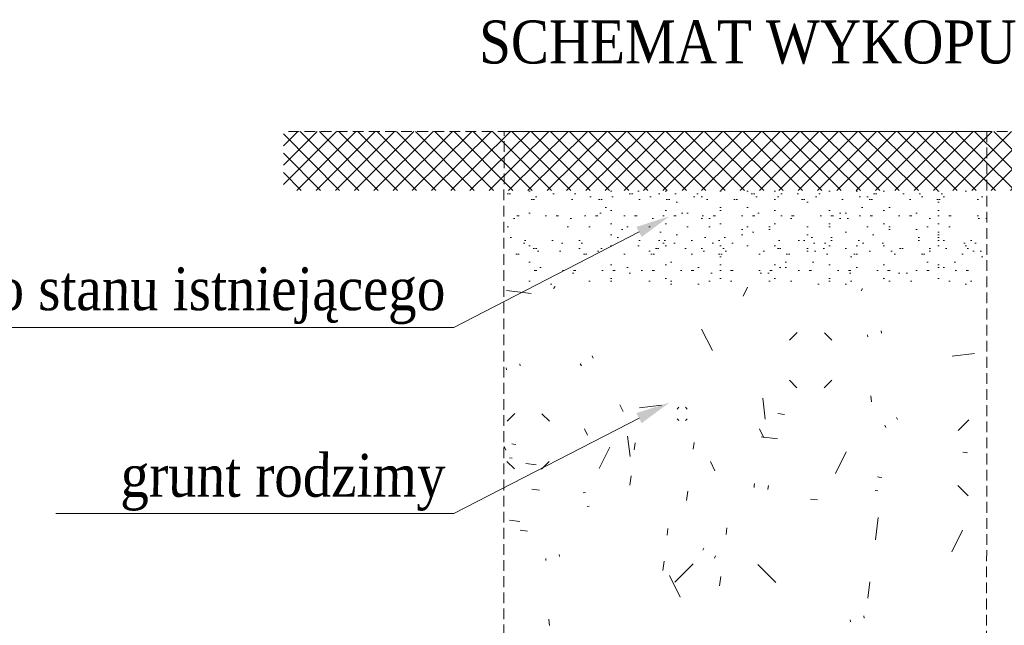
# Model space of a CAD drawing. Header units: metres. Extents: x 179 to 4242, y -694 to 805.
# Tile 20 of 25: x 1488 to 1534, y -227 to -199. Entities that reach past the tile are written whole.
import ezdxf
from ezdxf import colors
from ezdxf.entities.mleader import LeaderData, LeaderLine
from ezdxf.math import Vec2, Vec3

# ---------------------------------------------------------------- set-up
doc = ezdxf.new("R2010")
doc.units = ezdxf.units.M
doc.header["$LTSCALE"] = 2
doc.linetypes.add('DASHED2', pattern=[0.375, 0.25, -0.125])
for name, color, linetype, lineweight in [('IS_teren istn', 70, 'DASHED2', 0), ('RD_IG_opis', 7, 'Continuous', 0), ('SZ_opis_w', 7, 'Continuous', 0)]:
    doc.layers.add(name, color=color, linetype=linetype, lineweight=lineweight)
doc.styles.add('1_1000', font='ARIALN.TTF', dxfattribs={"oblique": 1, "height": 2})
doc.styles.add('Arial-Bold', font='arialbd.ttf')

msp = doc.modelspace()

# ---------------------------------------------------------------- hatches: boundary and pattern name
at = {"layer": 'SZ_opis_w'}
h = msp.add_hatch(dxfattribs=at)
h.set_pattern_fill('ANSI37', color=256, scale=0.2, style=0)
h.set_pattern_definition([(45, (-13135562.83668336, -11143933.94659416), (-0.4490128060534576, 0.4490128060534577), []), (135, (-13135562.83668336, -11143933.94659416), (-0.4490128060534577, -0.4490128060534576), [])])
h.paths.add_polyline_path([(1510.293748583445, -204.3914177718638), (1500.019955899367, -204.3914177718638), (1500.019955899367, -207.139762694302), (1510.29226138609, -207.139762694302)])
h.paths.add_polyline_path([(1532.786096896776, -204.3914177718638), (1510.293748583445, -204.3914177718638), (1510.29226138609, -207.139762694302), (1532.784609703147, -207.139762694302)])
h.paths.add_polyline_path([(1541.955677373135, -207.139762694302), (1541.955677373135, -204.3914177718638), (1532.786096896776, -204.3914177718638), (1532.784609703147, -207.139762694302)])
h = msp.add_hatch(dxfattribs=at)
h.set_pattern_fill('SCREED', color=256, scale=0.2, style=0)
h.set_pattern_definition([(0, (-13135562.83668336, -11143933.94659416), (10.16, 2.54), [-1.27, 0, -3.81, 0]), (0, (-13135562.83668336, -11143933.81959416), (10.16, 2.54), [-0.508, 0, -1.778, 0, -0.9144000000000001, 0, -3.81, 0]), (0, (-13135562.83668336, -11143933.69259416), (10.16, 2.54), [-0.254, 0, -1.27, 0, -1.27, 0, -2.794, 0, -0.9144000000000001, 0]), (0, (-13135562.83668336, -11143933.56559416), (10.16, 2.54), [-0.9144000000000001, 0, -4.064, 0]), (0, (-13135562.83668336, -11143933.43859416), (10.16, 2.54), [-3.048, 0, -3.048, 0]), (0, (-13135562.83668336, -11143933.31159416), (10.16, 2.54), [-4.318000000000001, 0]), (0, (-13135562.83668336, -11143933.18459416), (10.16, 2.54), [-1.27, 0, -5.588000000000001, 0]), (0, (-13135562.83668336, -11143933.05759416), (10.16, 2.54), [-1.778, 0, -1.016, 0]), (0, (-13135562.83668336, -11143932.93059416), (10.16, 2.54), [-2.54, 0]), (0, (-13135562.83668336, -11143932.67659416), (10.16, 2.54), [-0.3556, 0, -3.81, 0, -2.286, 0]), (0, (-13135562.83668336, -11143932.54959416), (10.16, 2.54), [-0.508, 0, -0.0508, 0, -1.27, 0]), (0, (-13135562.83668336, -11143932.42259416), (10.16, 2.54), [-0.254, 0, -3.302, 0, -3.81, 0]), (0, (-13135562.83668336, -11143932.29559416), (10.16, 2.54), [-2.54, 0]), (0, (-13135562.83668336, -11143932.16859416), (10.16, 2.54), [-1.27, 0, -5.334000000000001, 0]), (0, (-13135562.83668336, -11143931.91459416), (10.16, 2.54), [-6.096, 0]), (0, (-13135562.83668336, -11143931.78759416), (10.16, 2.54), [-1.27, 0, -0.1016, 0, -1.778, 0]), (0, (-13135562.83668336, -11143931.66059416), (10.16, 2.54), [-0.3556, 0, -2.54, 0, -1.016, 0, -1.778, 0, -2.032, 0]), (0, (-13135562.83668336, -11143931.53359416), (10.16, 2.54), [-0.762, 0, -1.016, 0, -2.54, 0, -0.1016, 0, -1.27, 0]), (0, (-13135562.83668336, -11143931.40659416), (10.16, 2.54), [-2.54, 0])])
h.paths.add_polyline_path([(1532.784609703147, -207.139762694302), (1510.29226138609, -207.139762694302), (1510.289838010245, -211.6181650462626), (1532.782186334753, -211.6181650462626)])
h = msp.add_hatch(dxfattribs=at)
h.set_pattern_fill('CONCRETE3', color=256, scale=2, style=0)
h.set_pattern_definition([(82.88, (-13165240.75271883, -11148340.07033498), (-0.001706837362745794, 33.86726272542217), [0.07450836, -272.96872]), (97.12999999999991, (-13165240.75393803, -11148339.99718298), (-33.8862056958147, 237.0645405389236), [0.09868916, -272.9445392]), (116.57, (-13165240.77808835, -11148339.90387862), (-33.86856054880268, 33.86271265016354), [0.11260836, -75.61664836]), (135, (-13165240.84002879, -11148339.81304822), (-33.86634188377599, 0), [0.11883644, -47.77540356]), (172.88, (-13165240.92828363, -11148339.72845098), (-237.0704511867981, 33.84482961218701), [0.1164336, -272.92679476]), (172.88, (-13165241.04282239, -11148339.71189018), (-237.0704511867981, 33.84482961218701), [0.07704836, -272.96618]), (187.13, (-13165241.11786923, -11148339.71385614), (-237.0645405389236, -33.88620569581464), [0.10519156, -272.9380368]), (225, (-13165241.22671839, -11148339.72662218), (-3.552713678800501e-15, -33.866341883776), [0.12144756, -47.77279244]), (243.44, (-13165241.32428995, -11148339.80251738), (0.002983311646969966, -33.86563773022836), [0.1121664, -75.61708524]), (262.88, (-13165241.38670283, -11148339.89815854), (0.001706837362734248, -33.86726272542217), [0.1053947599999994, -272.9378335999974]), (262.88, (-13165241.40123163, -11148340.00185658), (0.001706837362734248, -33.86726272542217), [0.07704835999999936, -272.9661799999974]), (277.13, (-13165241.39980923, -11148340.07697454), (33.88620569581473, -237.0645405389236), [0.0966216, -272.94660676]), (296.57, (-13165241.37603483, -11148340.16827738), (33.86856054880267, -33.86271265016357), [0.11260836, -75.61664836]), (315, (-13165241.31409439, -11148340.25914334), (33.86634188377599, -7.105427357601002e-15), [0.11883644, -47.77540356]), (352.88, (-13165241.22583955, -11148340.34370502), (237.0704511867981, -33.84482961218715), [0.1164335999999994, -272.9267947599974]), (7.13, (-13165241.03625395, -11148340.35837098), (237.0645405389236, 33.88620569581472), [0.1042416, -272.93898676]), (45, (-13165240.92750639, -11148340.34563542), (0, 33.86634188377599), [0.1216152, -47.7726248]), (63.44, (-13165240.82983323, -11148340.26967418), (-0.002983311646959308, 33.86563773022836), [0.1121664, -75.61708524]), (82.88, (-13165240.76742035, -11148340.17403302), (-0.001706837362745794, 33.86726272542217), [0.10539476, -272.9378336]), (82.88, (-13165259.62623963, -11148351.80249338), (-0.001706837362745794, 33.86726272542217), [0.07450836, -272.96872]), (97.12999999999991, (-13165259.62745883, -11148351.72937694), (-33.8862056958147, 237.0645405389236), [0.09868916, -272.9445392]), (116.57, (-13165259.65160915, -11148351.63607258), (-33.86856054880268, 33.86271265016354), [0.11260836, -75.61664836]), (135, (-13165259.71354959, -11148351.54520662), (-33.86634188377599, 0), [0.11883644, -47.77540356]), (172.88, (-13165259.80180443, -11148351.46064494), (-237.0704511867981, 33.84482961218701), [0.1164336, -272.92679476]), (172.88, (-13165259.91634319, -11148351.44408414), (-237.0704511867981, 33.84482961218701), [0.07704836, -272.96618]), (187.13, (-13165259.99139003, -11148351.44604502), (-237.0645405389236, -33.88620569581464), [0.10519156, -272.9380368]), (225, (-13165260.10023919, -11148351.45881614), (-3.552713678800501e-15, -33.866341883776), [0.12144756, -47.77279244]), (243.44, (-13165260.19781075, -11148351.53471134), (0.002983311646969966, -33.86563773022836), [0.1121664, -75.61708524]), (262.88, (-13165260.26022363, -11148351.63034742), (0.001706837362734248, -33.86726272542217), [0.1053947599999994, -272.9378335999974]), (262.88, (-13165260.27475243, -11148351.73405054), (0.001706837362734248, -33.86726272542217), [0.07704835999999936, -272.9661799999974]), (277.13, (-13165260.27333003, -11148351.80916342), (33.88620569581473, -237.0645405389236), [0.0966216, -272.94660676]), (296.57, (-13165260.24955563, -11148351.90047134), (33.86856054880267, -33.86271265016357), [0.11260836, -75.61664836]), (315, (-13165260.18761519, -11148351.99133222), (33.86634188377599, -7.105427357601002e-15), [0.11883644, -47.77540356]), (352.88, (-13165260.09936035, -11148352.07589898), (237.0704511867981, -33.84482961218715), [0.1164335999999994, -272.9267947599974]), (7.13, (-13165259.90977475, -11148352.09056494), (237.0645405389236, 33.88620569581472), [0.1042416, -272.93898676]), (45, (-13165259.80102719, -11148352.07782938), (0, 33.86634188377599), [0.1216152, -47.7726248]), (63.44, (-13165259.70335403, -11148352.00186814), (-0.002983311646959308, 33.86563773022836), [0.1121664, -75.61708524]), (82.88, (-13165259.64094115, -11148351.90619142), (-0.001706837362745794, 33.86726272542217), [0.10539476, -272.9378336]), (82.88, (-13165247.60269243, -11148352.62033782), (-0.001706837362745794, 33.86726272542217), [0.10539476, -272.9378336]), (63.44, (-13165247.66511039, -11148352.71597898), (-0.002983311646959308, 33.86563773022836), [0.1121664, -75.61708524]), (45, (-13165247.76278355, -11148352.79197578), (0, 33.86634188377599), [0.1216152, -47.7726248]), (7.13, (-13165247.87152603, -11148352.80471134), (237.0645405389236, 33.88620569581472), [0.1042416, -272.93898676]), (352.88, (-13165248.06111163, -11148352.79000982), (237.0704511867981, -33.84482961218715), [0.1164335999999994, -272.9267947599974]), (315, (-13165248.14937155, -11148352.70544814), (33.86634188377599, -7.105427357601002e-15), [0.11883644, -47.77540356]), (296.57, (-13165248.21131199, -11148352.61461774), (33.86856054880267, -33.86271265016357), [0.11260836, -75.61664836]), (277.13, (-13165248.23508639, -11148352.52330982), (33.88620569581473, -237.0645405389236), [0.0966216, -272.94660676]), (262.88, (-13165248.23650879, -11148352.44819694), (0.001706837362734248, -33.86726272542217), [0.07704835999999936, -272.9661799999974]), (262.88, (-13165248.22197999, -11148352.34446334), (0.001706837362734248, -33.86726272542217), [0.1053947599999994, -272.9378335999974]), (243.44, (-13165248.15956203, -11148352.24882218), (0.002983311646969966, -33.86563773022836), [0.1121664, -75.61708524]), (225, (-13165248.06199555, -11148352.17296254), (-3.552713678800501e-15, -33.866341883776), [0.12144756, -47.77279244]), (187.13, (-13165247.95314639, -11148352.16016094), (-237.0645405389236, -33.88620569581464), [0.10519156, -272.9380368]), (172.88, (-13165247.87809955, -11148352.15823054), (-237.0704511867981, 33.84482961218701), [0.07704836, -272.96618]), (172.88, (-13165247.76356079, -11148352.17479134), (-237.0704511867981, 33.84482961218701), [0.1164336, -272.92679476]), (135, (-13165247.67530595, -11148352.25935302), (-33.86634188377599, 0), [0.11883644, -47.77540356]), (116.57, (-13165247.61336043, -11148352.35021898), (-33.86856054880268, 33.86271265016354), [0.11260836, -75.61664836]), (97.12999999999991, (-13165247.58921519, -11148352.44352334), (-33.8862056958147, 237.0645405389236), [0.09868916, -272.9445392]), (82.88, (-13165247.58799599, -11148352.51663978), (-0.001706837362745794, 33.86726272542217), [0.07450836, -272.96872]), (82.88, (-13165256.78438603, -11148328.44184414), (-0.001706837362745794, 33.86726272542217), [0.10539476, -272.9378336]), (63.44, (-13165256.84683955, -11148328.53748022), (-0.002983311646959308, 33.86563773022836), [0.1121664, -75.61708524]), (45, (-13165256.94450763, -11148328.61344654), (0, 33.86634188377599), [0.1216152, -47.7726248]), (7.13, (-13165257.05321963, -11148328.62617702), (237.0645405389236, 33.88620569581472), [0.1042416, -272.93898676]), (352.88, (-13165257.24284079, -11148328.61151614), (237.0704511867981, -33.84482961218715), [0.1164335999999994, -272.9267947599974]), (315, (-13165257.33109563, -11148328.52694938), (33.86634188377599, -7.105427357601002e-15), [0.11883644, -47.77540356]), (296.57, (-13165257.39304115, -11148328.43611898), (33.86856054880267, -33.86271265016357), [0.11260836, -75.61664836]), (277.13, (-13165257.41677999, -11148328.34481614), (33.88620569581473, -237.0645405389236), [0.0966216, -272.94660676]), (262.88, (-13165257.41823795, -11148328.26966262), (0.001706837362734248, -33.86726272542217), [0.07704835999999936, -272.9661799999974]), (262.88, (-13165257.40370915, -11148328.16596458), (0.001706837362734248, -33.86726272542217), [0.1053947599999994, -272.9378335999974]), (243.44, (-13165257.34125563, -11148328.07032342), (0.002983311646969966, -33.86563773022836), [0.1121664, -75.61708524]), (225, (-13165257.24371963, -11148327.99442822), (-3.552713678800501e-15, -33.866341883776), [0.12144756, -47.77279244]), (187.13, (-13165257.13483999, -11148327.98166218), (-237.0645405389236, -33.88620569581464), [0.10519156, -272.9380368]), (172.88, (-13165257.05982363, -11148327.97973178), (-237.0704511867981, 33.84482961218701), [0.07704836, -272.96618]), (172.88, (-13165256.94525439, -11148327.99629258), (-237.0704511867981, 33.84482961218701), [0.1164336, -272.92679476]), (135, (-13165256.85699955, -11148328.08085934), (-33.86634188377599, 0), [0.11883644, -47.77540356]), (116.57, (-13165256.79505403, -11148328.17168974), (-33.86856054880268, 33.86271265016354), [0.11260836, -75.61664836]), (97.12999999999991, (-13165256.77094435, -11148328.26498902), (-33.8862056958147, 237.0645405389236), [0.09868916, -272.9445392]), (82.88, (-13165256.76968959, -11148328.33814102), (-0.001706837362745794, 33.86726272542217), [0.07450836, -272.96872]), (82.88, (-13165258.72958915, -11148330.53998574), (-0.001706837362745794, 33.86726272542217), [0.31103316, -272.7321952]), (97.12999999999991, (-13165258.73469963, -11148330.23470822), (-33.8862056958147, 237.0645405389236), [0.41195244, -272.63127084]), (116.57, (-13165258.83548683, -11148329.84517382), (-33.86856054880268, 33.86271265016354), [0.47013876, -75.25911796]), (135, (-13165259.09402835, -11148329.46590102), (-33.86634188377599, 0), [0.49614836, -47.39809164]), (172.88, (-13165259.46253155, -11148329.11287658), (-237.0704511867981, 33.84482961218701), [0.48612044, -272.55710284]), (172.88, (-13165259.94076275, -11148329.04372254), (-237.0704511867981, 33.84482961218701), [0.32170116, -272.7215272]), (187.13, (-13165260.25399555, -11148329.05185054), (-237.0645405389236, -33.88620569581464), [0.43918124, -272.60404204]), (225, (-13165260.70845235, -11148329.10519054), (-3.552713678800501e-15, -33.866341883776), [0.50701956, -47.38722044]), (243.44, (-13165261.11569563, -11148329.42197934), (0.002983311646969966, -33.86563773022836), [0.46820836, -75.26104836]), (262.88, (-13165261.37629963, -11148329.82126734), (0.001706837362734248, -33.86726272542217), [0.4399940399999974, -272.6032292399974]), (262.88, (-13165261.43702595, -11148330.25421542), (0.001706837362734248, -33.86726272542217), [0.3217011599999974, -272.7215271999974]), (277.13, (-13165261.43099599, -11148330.56785462), (33.88620569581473, -237.0645405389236), [0.40341804, -272.63980524]), (296.57, (-13165261.33176835, -11148330.94899178), (33.86856054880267, -33.86271265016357), [0.47013876, -75.25911796]), (315, (-13165261.07322683, -11148331.32826458), (33.86634188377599, -7.105427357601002e-15), [0.49614836, -47.39809164]), (352.88, (-13165260.70472363, -11148331.68132458), (237.0704511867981, -33.84482961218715), [0.4861204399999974, -272.5571028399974]), (7.13, (-13165259.91322915, -11148331.74255382), (237.0645405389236, 33.88620569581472), [0.43521884, -272.60800444]), (45, (-13165259.45928035, -11148331.68941702), (0, 33.86634188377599), [0.5076952, -47.3865448]), (63.44, (-13165259.05155955, -11148331.37222182), (-0.002983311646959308, 33.86563773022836), [0.46820836, -75.26104836]), (82.88, (-13165258.79091999, -11148330.97293382), (-0.001706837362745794, 33.86726272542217), [0.43999404, -272.60322924]), (82.88, (-13165260.32121919, -11148326.99417622), (-0.001706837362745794, 33.86726272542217), [0.43999404, -272.60322924]), (63.44, (-13165260.58182319, -11148327.39346422), (-0.002983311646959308, 33.86563773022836), [0.46820836, -75.26104836]), (45, (-13165260.98957955, -11148327.71065942), (0, 33.86634188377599), [0.5076952, -47.3865448]), (7.13, (-13165261.44352835, -11148327.76383178), (237.0645405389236, 33.88620569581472), [0.43521884, -272.60800444]), (352.88, (-13165262.23502283, -11148327.70256698), (237.0704511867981, -33.84482961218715), [0.4861204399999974, -272.5571028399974]), (315, (-13165262.60349555, -11148327.34954254), (33.86634188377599, -7.105427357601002e-15), [0.49614836, -47.39809164]), (296.57, (-13165262.86206755, -11148326.97026974), (33.86856054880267, -33.86271265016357), [0.47013876, -75.25911796]), (277.13, (-13165262.96125963, -11148326.58909702), (33.88620569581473, -237.0645405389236), [0.40341804, -272.63980524]), (262.88, (-13165262.96728959, -11148326.27549338), (0.001706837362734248, -33.86726272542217), [0.3217011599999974, -272.7215271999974]), (262.88, (-13165262.90659883, -11148325.84250974), (0.001706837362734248, -33.86726272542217), [0.4399940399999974, -272.6032292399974]), (243.44, (-13165262.64599483, -11148325.44322174), (0.002983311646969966, -33.86563773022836), [0.46820836, -75.26104836]), (225, (-13165262.23875155, -11148325.12646342), (-3.552713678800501e-15, -33.866341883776), [0.50701956, -47.38722044]), (187.13, (-13165261.78425919, -11148325.07312342), (-237.0645405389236, -33.88620569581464), [0.43918124, -272.60404204]), (172.88, (-13165261.47102639, -11148325.06496494), (-237.0704511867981, 33.84482961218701), [0.32170116, -272.7215272]), (172.88, (-13165260.99279519, -11148325.13411898), (-237.0704511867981, 33.84482961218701), [0.48612044, -272.55710284]), (135, (-13165260.62432755, -11148325.48717898), (-33.86634188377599, 0), [0.49614836, -47.39809164]), (116.57, (-13165260.36575555, -11148325.86645178), (-33.86856054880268, 33.86271265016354), [0.47013876, -75.25911796]), (97.12999999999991, (-13165260.26499883, -11148326.25598618), (-33.8862056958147, 237.0645405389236), [0.41195244, -272.63127084]), (82.88, (-13165260.25985279, -11148326.56125862), (-0.001706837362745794, 33.86726272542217), [0.31103316, -272.7321952]), (82.88, (-13165245.48463723, -11148332.49266662), (-0.001706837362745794, 33.86726272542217), [1.04783636, -271.995392]), (63.44, (-13165246.10528115, -11148333.44361214), (-0.002983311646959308, 33.86563773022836), [1.11502444, -74.6142272]), (45, (-13165247.07630283, -11148334.19900814), (0, 33.86634188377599), [1.20907556, -46.68516444]), (7.13, (-13165248.15739795, -11148334.32560174), (237.0645405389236, 33.88620569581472), [1.03648764, -272.00673564]), (352.88, (-13165250.04241323, -11148334.17973462), (237.0704511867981, -33.84482961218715), [1.15773199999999, -271.8854963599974]), (315, (-13165250.91996799, -11148333.33892858), (33.86634188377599, -7.105427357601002e-15), [1.18154196, -46.71269804]), (296.57, (-13165251.53573003, -11148332.43570458), (33.86856054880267, -33.86271265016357), [1.119632, -74.60961964]), (277.13, (-13165251.77198559, -11148331.52794414), (33.88620569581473, -237.0645405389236), [0.9607296, -272.08249876]), (262.88, (-13165251.78634675, -11148330.78108254), (0.001706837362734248, -33.86726272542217), [0.7661300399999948, -272.2770932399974]), (262.88, (-13165251.64180043, -11148329.74994414), (0.001706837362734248, -33.86726272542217), [1.04783635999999, -271.9953919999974]), (243.44, (-13165251.02112603, -11148328.79899862), (0.002983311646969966, -33.86563773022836), [1.11502444, -74.6142272]), (225, (-13165250.05128799, -11148328.04461862), (-3.552713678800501e-15, -33.866341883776), [1.207516, -46.686724]), (187.13, (-13165248.96890763, -11148327.91758814), (-237.0645405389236, -33.88620569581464), [1.04593644, -271.99728684]), (172.88, (-13165248.22296043, -11148327.89818254), (-237.0704511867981, 33.84482961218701), [0.76613004, -272.27709324]), (172.88, (-13165247.08402443, -11148328.06287614), (-237.0704511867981, 33.84482961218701), [1.157732, -271.88549636]), (135, (-13165246.20647475, -11148328.90368218), (-33.86634188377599, 0), [1.18154196, -46.71269804]), (116.57, (-13165245.59070763, -11148329.80690618), (-33.86856054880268, 33.86271265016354), [1.119632, -74.60961964]), (97.12999999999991, (-13165245.35069795, -11148330.73461578), (-33.8862056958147, 237.0645405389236), [0.98108516, -272.0621432]), (82.88, (-13165245.33850595, -11148331.46162982), (-0.001706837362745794, 33.86726272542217), [0.74073004, -272.30249324]), (82.88, (-13165235.85075759, -11148350.43719258), (-0.001706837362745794, 33.86726272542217), [0.74073004, -272.30249324]), (97.12999999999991, (-13165235.86294959, -11148349.71014298), (-33.8862056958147, 237.0645405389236), [0.98108516, -272.0621432]), (116.57, (-13165236.10292879, -11148348.78243338), (-33.86856054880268, 33.86271265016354), [1.119632, -74.60961964]), (135, (-13165236.71869083, -11148347.87920938), (-33.86634188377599, 0), [1.18154196, -46.71269804]), (172.88, (-13165237.59624559, -11148347.03840334), (-237.0704511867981, 33.84482961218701), [1.157732, -271.88549636]), (172.88, (-13165238.73518159, -11148346.87374022), (-237.0704511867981, 33.84482961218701), [0.76613004, -272.27709324]), (187.13, (-13165239.48112879, -11148346.89311534), (-237.0645405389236, -33.88620569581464), [1.04593644, -271.99728684]), (225, (-13165240.56350915, -11148347.02014582), (-3.552713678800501e-15, -33.866341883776), [1.207516, -46.686724]), (243.44, (-13165241.53334719, -11148347.77456138), (0.002983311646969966, -33.86563773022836), [1.11502444, -74.6142272]), (262.88, (-13165242.15402159, -11148348.72550182), (0.001706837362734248, -33.86726272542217), [1.04783635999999, -271.9953919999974]), (262.88, (-13165242.29856283, -11148349.75660974), (0.001706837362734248, -33.86726272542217), [0.7661300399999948, -272.2770932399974]), (277.13, (-13165242.28420675, -11148350.50347134), (33.88620569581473, -237.0645405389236), [0.9607296, -272.08249876]), (296.57, (-13165242.04795119, -11148351.41126734), (33.86856054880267, -33.86271265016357), [1.119632, -74.60961964]), (315, (-13165241.43218915, -11148352.31449134), (33.86634188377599, -7.105427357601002e-15), [1.18154196, -46.71269804]), (352.88, (-13165240.55463439, -11148353.15529738), (237.0704511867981, -33.84482961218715), [1.15773199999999, -271.8854963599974]), (7.13, (-13165238.66964959, -11148353.30112894), (237.0645405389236, 33.88620569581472), [1.03648764, -272.00673564]), (45, (-13165237.58855955, -11148353.17456582), (0, 33.86634188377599), [1.20907556, -46.68516444]), (63.44, (-13165236.61753279, -11148352.41913934), (-0.002983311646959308, 33.86563773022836), [1.11502444, -74.6142272]), (82.88, (-13165235.99685839, -11148351.46819382), (-0.001706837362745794, 33.86726272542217), [1.04783636, -271.995392]), (82.88, (-13165233.79626843, -11148338.11426574), (-0.001706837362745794, 33.86726272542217), [0.43999404, -272.60322924]), (63.44, (-13165234.05690799, -11148338.51355374), (-0.002983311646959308, 33.86563773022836), [0.46820836, -75.26104836]), (45, (-13165234.46462879, -11148338.83074894), (0, 33.86634188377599), [0.5076952, -47.3865448]), (7.13, (-13165234.91857759, -11148338.88388574), (237.0645405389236, 33.88620569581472), [0.43521884, -272.60800444]), (352.88, (-13165235.71007715, -11148338.82265142), (237.0704511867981, -33.84482961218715), [0.4861204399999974, -272.5571028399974]), (315, (-13165236.07854479, -11148338.46959142), (33.86634188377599, -7.105427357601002e-15), [0.49614836, -47.39809164]), (296.57, (-13165236.33711679, -11148338.09035418), (33.86856054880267, -33.86271265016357), [0.47013876, -75.25911796]), (277.13, (-13165236.43631395, -11148337.70918654), (33.88620569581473, -237.0645405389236), [0.40341804, -272.63980524]), (262.88, (-13165236.44233883, -11148337.39554734), (0.001706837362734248, -33.86726272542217), [0.3217011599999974, -272.7215271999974]), (262.88, (-13165236.38165315, -11148336.96259418), (0.001706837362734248, -33.86726272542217), [0.4399940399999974, -272.6032292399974]), (243.44, (-13165236.12104915, -11148336.56330618), (0.002983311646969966, -33.86563773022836), [0.46820836, -75.26104836]), (225, (-13165235.71380079, -11148336.24651738), (-3.552713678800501e-15, -33.866341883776), [0.50701956, -47.38722044]), (187.13, (-13165235.25930843, -11148336.19317738), (-237.0645405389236, -33.88620569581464), [0.43918124, -272.60404204]), (172.88, (-13165234.94607563, -11148336.18504938), (-237.0704511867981, 33.84482961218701), [0.32170116, -272.7215272]), (172.88, (-13165234.46784443, -11148336.25420342), (-237.0704511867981, 33.84482961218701), [0.48612044, -272.55710284]), (135, (-13165234.09937679, -11148336.60723294), (-33.86634188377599, 0), [0.49614836, -47.39809164]), (116.57, (-13165233.84080479, -11148336.98650574), (-33.86856054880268, 33.86271265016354), [0.47013876, -75.25911796]), (97.12999999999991, (-13165233.74005315, -11148337.37607062), (-33.8862056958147, 237.0645405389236), [0.41195244, -272.63127084]), (82.88, (-13165233.73493759, -11148337.68134814), (-0.001706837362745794, 33.86726272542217), [0.31103316, -272.7321952]), (82.88, (-13165239.95126755, -11148326.91154494), (-0.001706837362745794, 33.86726272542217), [0.10539476, -272.9378336]), (63.44, (-13165240.01368043, -11148327.00718102), (-0.002983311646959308, 33.86563773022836), [0.1121664, -75.61708524]), (45, (-13165240.11135359, -11148327.08317782), (0, 33.86634188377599), [0.1216152, -47.7726248]), (7.13, (-13165240.22010115, -11148327.09591338), (237.0645405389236, 33.88620569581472), [0.1042416, -272.93898676]), (352.88, (-13165240.40968675, -11148327.08124742), (237.0704511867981, -33.84482961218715), [0.1164335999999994, -272.9267947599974]), (315, (-13165240.49794159, -11148326.99665018), (33.86634188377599, -7.105427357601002e-15), [0.11883644, -47.77540356]), (296.57, (-13165240.55988203, -11148326.90581978), (33.86856054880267, -33.86271265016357), [0.11260836, -75.61664836]), (277.13, (-13165240.58365643, -11148326.81451694), (33.88620569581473, -237.0645405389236), [0.0966216, -272.94660676]), (262.88, (-13165240.58507883, -11148326.73939898), (0.001706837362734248, -33.86726272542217), [0.07704835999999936, -272.9661799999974]), (262.88, (-13165240.57055003, -11148326.63566538), (0.001706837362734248, -33.86726272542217), [0.1053947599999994, -272.9378335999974]), (243.44, (-13165240.50813715, -11148326.54002422), (0.002983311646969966, -33.86563773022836), [0.1121664, -75.61708524]), (225, (-13165240.41056559, -11148326.46416458), (-3.552713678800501e-15, -33.866341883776), [0.12144756, -47.77279244]), (187.13, (-13165240.30171643, -11148326.45139854), (-237.0645405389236, -33.88620569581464), [0.10519156, -272.9380368]), (172.88, (-13165240.22666959, -11148326.44943258), (-237.0704511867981, 33.84482961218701), [0.07704836, -272.96618]), (172.88, (-13165240.11213083, -11148326.46599338), (-237.0704511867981, 33.84482961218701), [0.1164336, -272.92679476]), (135, (-13165240.02387599, -11148326.55056014), (-33.86634188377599, 0), [0.11883644, -47.77540356]), (116.57, (-13165239.96193555, -11148326.64142102), (-33.86856054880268, 33.86271265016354), [0.11260836, -75.61664836]), (97.12999999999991, (-13165239.93778523, -11148326.73472538), (-33.8862056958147, 237.0645405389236), [0.09868916, -272.9445392]), (82.88, (-13165239.93656603, -11148326.80784182), (-0.001706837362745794, 33.86726272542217), [0.07450836, -272.96872]), (82.88, (-13165238.53055919, -11148329.94142458), (-0.001706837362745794, 33.86726272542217), [0.31844996, -272.7247784]), (63.44, (-13165238.71916435, -11148330.23041054), (-0.002983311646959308, 33.86563773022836), [0.33887156, -75.39038516]), (45, (-13165239.01431235, -11148330.46002654), (0, 33.86634188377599), [0.36745164, -47.52678836]), (7.13, (-13165239.34285119, -11148330.49846182), (237.0645405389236, 33.88620569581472), [0.31499556, -272.7282328]), (352.88, (-13165239.91573803, -11148330.45416422), (237.0704511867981, -33.84482961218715), [0.3518763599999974, -272.6913519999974]), (315, (-13165240.18247359, -11148330.19860974), (33.86634188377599, -7.105427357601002e-15), [0.35908996, -47.53515004]), (296.57, (-13165240.36962079, -11148329.92411702), (33.86856054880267, -33.86271265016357), [0.34029396, -75.38896276]), (277.13, (-13165240.44141643, -11148329.64820698), (33.88620569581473, -237.0645405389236), [0.2919984, -272.75122996]), (262.88, (-13165240.44575475, -11148329.42123258), (0.001706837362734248, -33.86726272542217), [0.2328316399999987, -272.8103916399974]), (262.88, (-13165240.40182799, -11148329.10783214), (0.001706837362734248, -33.86726272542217), [0.3184499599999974, -272.7247783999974]), (243.44, (-13165240.21319235, -11148328.81884618), (0.002983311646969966, -33.86563773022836), [0.33887156, -75.39038516]), (225, (-13165239.91845075, -11148328.58957054), (-3.552713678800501e-15, -33.866341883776), [0.3669792, -47.5272608]), (187.13, (-13165239.58950043, -11148328.55096254), (-237.0645405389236, -33.88620569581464), [0.31787084, -272.72535244]), (172.88, (-13165239.36280035, -11148328.54503418), (-237.0704511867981, 33.84482961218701), [0.23283164, -272.81039164]), (172.88, (-13165239.01664915, -11148328.59508742), (-237.0704511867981, 33.84482961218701), [0.35187636, -272.691352]), (135, (-13165238.74991359, -11148328.85064698), (-33.86634188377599, 0), [0.35908996, -47.53515004]), (116.57, (-13165238.56276639, -11148329.12513462), (-33.86856054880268, 33.86271265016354), [0.34029396, -75.38896276]), (97.12999999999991, (-13165238.48985315, -11148329.40711018), (-33.8862056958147, 237.0645405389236), [0.29816044, -272.74506284]), (82.88, (-13165238.48612443, -11148329.62805462), (-0.001706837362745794, 33.86726272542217), [0.22511004, -272.81811324]), (82.88, (-13165246.89538879, -11148341.45602182), (-0.001706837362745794, 33.86726272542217), [0.31103316, -272.7321952]), (97.12999999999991, (-13165246.90050435, -11148341.15074938), (-33.8862056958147, 237.0645405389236), [0.41195244, -272.63127084]), (116.57, (-13165247.00125599, -11148340.76121498), (-33.86856054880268, 33.86271265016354), [0.47013876, -75.25911796]), (135, (-13165247.25982799, -11148340.38194218), (-33.86634188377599, 0), [0.49614836, -47.39809164]), (172.88, (-13165247.62829563, -11148340.02888218), (-237.0704511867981, 33.84482961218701), [0.48612044, -272.55710284]), (172.88, (-13165248.10656239, -11148339.95975862), (-237.0704511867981, 33.84482961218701), [0.32170116, -272.7215272]), (187.13, (-13165248.41975963, -11148339.96788662), (-237.0645405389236, -33.88620569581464), [0.43918124, -272.60404204]), (225, (-13165248.87425199, -11148340.02122662), (-3.552713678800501e-15, -33.866341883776), [0.50701956, -47.38722044]), (243.44, (-13165249.28150035, -11148340.33801542), (0.002983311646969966, -33.86563773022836), [0.46820836, -75.26104836]), (262.88, (-13165249.54210435, -11148340.73730342), (0.001706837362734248, -33.86726272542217), [0.4399940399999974, -272.6032292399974]), (262.88, (-13165249.60279003, -11148341.17025658), (0.001706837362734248, -33.86726272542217), [0.3217011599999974, -272.7215271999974]), (277.13, (-13165249.59676515, -11148341.48386022), (33.88620569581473, -237.0645405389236), [0.40341804, -272.63980524]), (296.57, (-13165249.49756799, -11148341.86503294), (33.86856054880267, -33.86271265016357), [0.47013876, -75.25911796]), (315, (-13165249.23903155, -11148342.24430574), (33.86634188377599, -7.105427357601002e-15), [0.49614836, -47.39809164]), (352.88, (-13165248.87052835, -11148342.59736574), (237.0704511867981, -33.84482961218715), [0.4861204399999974, -272.5571028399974]), (7.13, (-13165248.07902879, -11148342.65859498), (237.0645405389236, 33.88620569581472), [0.43521884, -272.60800444]), (45, (-13165247.62507999, -11148342.60545818), (0, 33.86634188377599), [0.5076952, -47.3865448]), (63.44, (-13165247.21735919, -11148342.28826298), (-0.002983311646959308, 33.86563773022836), [0.46820836, -75.26104836]), (82.88, (-13165246.95671963, -11148341.88893942), (-0.001706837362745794, 33.86726272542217), [0.43999404, -272.60322924]), (82.88, (-13165253.48292959, -11148340.03399774), (-0.001706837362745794, 33.86726272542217), [0.22511004, -272.81811324]), (97.12999999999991, (-13165253.48665323, -11148339.81304822), (-33.8862056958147, 237.0645405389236), [0.29816044, -272.74506284]), (116.57, (-13165253.55957155, -11148339.53107774), (-33.86856054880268, 33.86271265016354), [0.34029396, -75.38896276]), (135, (-13165253.74671875, -11148339.25658502), (-33.86634188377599, 0), [0.35908996, -47.53515004]), (172.88, (-13165254.01341875, -11148339.00103054), (-237.0704511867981, 33.84482961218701), [0.35187636, -272.691352]), (172.88, (-13165254.35956995, -11148338.95100778), (-237.0704511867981, 33.84482961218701), [0.23283164, -272.81039164]), (187.13, (-13165254.58630559, -11148338.95690058), (-237.0645405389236, -33.88620569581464), [0.31787084, -272.72535244]), (225, (-13165254.91525083, -11148338.99550858), (-3.552713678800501e-15, -33.866341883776), [0.3669792, -47.5272608]), (243.44, (-13165255.20999243, -11148339.22478422), (0.002983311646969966, -33.86563773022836), [0.33887156, -75.39038516]), (262.88, (-13165255.39863315, -11148339.51377018), (0.001706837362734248, -33.86726272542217), [0.3184499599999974, -272.7247783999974]), (262.88, (-13165255.44255483, -11148339.82717062), (0.001706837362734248, -33.86726272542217), [0.2328316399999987, -272.8103916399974]), (277.13, (-13165255.43822159, -11148340.05414502), (33.88620569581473, -237.0645405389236), [0.2919984, -272.75122996]), (296.57, (-13165255.36639039, -11148340.33006014), (33.86856054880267, -33.86271265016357), [0.34029396, -75.38896276]), (315, (-13165255.17924319, -11148340.60454778), (33.86634188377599, -7.105427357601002e-15), [0.35908996, -47.53515004]), (352.88, (-13165254.91254319, -11148340.86010734), (237.0704511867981, -33.84482961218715), [0.3518763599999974, -272.6913519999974]), (7.13, (-13165254.33965635, -11148340.90443542), (237.0645405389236, 33.88620569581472), [0.31499556, -272.7282328]), (45, (-13165254.01108195, -11148340.86596458), (0, 33.86634188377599), [0.36745164, -47.52678836]), (63.44, (-13165253.71596443, -11148340.63634858), (-0.002983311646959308, 33.86563773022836), [0.33887156, -75.39038516]), (82.88, (-13165253.52732879, -11148340.34736262), (-0.001706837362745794, 33.86726272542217), [0.31844996, -272.7247784]), (82.88, (-13165258.87216443, -11148342.28819694), (-0.001706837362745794, 33.86726272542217), [0.42827956, -272.6149488]), (97.12999999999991, (-13165258.87921039, -11148341.86787774), (-33.8862056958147, 237.0645405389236), [0.56719724, -272.47602604]), (116.57, (-13165259.01796043, -11148341.33153134), (-33.86856054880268, 33.86271265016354), [0.64732916, -75.08192756]), (135, (-13165259.37396683, -11148340.80930734), (-33.86634188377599, 0), [0.68312284, -47.21111716]), (172.88, (-13165259.88132675, -11148340.32321738), (-237.0704511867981, 33.84482961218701), [0.6693408, -272.37388756]), (172.88, (-13165260.53979635, -11148340.22798262), (-237.0704511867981, 33.84482961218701), [0.44294044, -272.60028284]), (187.13, (-13165260.97105279, -11148340.23919418), (-237.0645405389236, -33.88620569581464), [0.6047232, -272.43850516]), (225, (-13165261.59684275, -11148340.31265098), (-3.552713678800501e-15, -33.866341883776), [0.69812916, -47.19611084]), (243.44, (-13165262.15757315, -11148340.74881978), (0.002983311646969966, -33.86563773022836), [0.644652, -75.08459964]), (262.88, (-13165262.51638879, -11148341.29861294), (0.001706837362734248, -33.86726272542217), [0.6058052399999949, -272.4374180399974]), (262.88, (-13165262.59997003, -11148341.89473062), (0.001706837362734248, -33.86726272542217), [0.4429404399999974, -272.6002828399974]), (277.13, (-13165262.59167439, -11148342.32653062), (33.88620569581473, -237.0645405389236), [0.5554472, -272.48778116]), (296.57, (-13165262.45508843, -11148342.85136574), (33.86856054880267, -33.86271265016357), [0.64732916, -75.08192756]), (315, (-13165262.09908203, -11148343.37355418), (33.86634188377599, -7.105427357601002e-15), [0.68312284, -47.21111716]), (352.88, (-13165261.59172719, -11148343.85967462), (237.0704511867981, -33.84482961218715), [0.6693407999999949, -272.3738875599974]), (7.13, (-13165260.50189955, -11148343.94400262), (237.0645405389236, 33.88620569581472), [0.5992368, -272.44399156]), (45, (-13165259.87685635, -11148343.87082014), (0, 33.86634188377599), [0.699008, -47.195232]), (63.44, (-13165259.31548079, -11148343.43407222), (-0.002983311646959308, 33.86563773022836), [0.644652, -75.08459964]), (82.88, (-13165258.95662959, -11148342.88428414), (-0.001706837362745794, 33.86726272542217), [0.60580524, -272.43741804]), (82.88, (-13165254.93337119, -11148337.21378494), (-0.001706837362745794, 33.86726272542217), [0.07450836, -272.96872]), (97.12999999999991, (-13165254.93459039, -11148337.14066342), (-33.8862056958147, 237.0645405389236), [0.09868916, -272.9445392]), (116.57, (-13165254.95873563, -11148337.04736414), (-33.86856054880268, 33.86271265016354), [0.11260836, -75.61664836]), (135, (-13165255.02064559, -11148336.95649818), (-33.86634188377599, 0), [0.11883644, -47.77540356]), (172.88, (-13165255.10893599, -11148336.87193142), (-237.0704511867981, 33.84482961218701), [0.1164336, -272.92679476]), (172.88, (-13165255.22347475, -11148336.85537062), (-237.0704511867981, 33.84482961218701), [0.07704836, -272.96618]), (187.13, (-13165255.29852159, -11148336.85733658), (-237.0645405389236, -33.88620569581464), [0.10519156, -272.9380368]), (225, (-13165255.40737075, -11148336.87010262), (-3.552713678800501e-15, -33.866341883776), [0.12144756, -47.77279244]), (243.44, (-13165255.50493723, -11148336.94596734), (0.002983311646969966, -33.86563773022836), [0.1121664, -75.61708524]), (262.88, (-13165255.56735519, -11148337.04163898), (0.001706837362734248, -33.86726272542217), [0.1053947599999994, -272.9378335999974]), (262.88, (-13165255.58188399, -11148337.14533702), (0.001706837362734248, -33.86726272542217), [0.07704835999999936, -272.9661799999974]), (277.13, (-13165255.58046159, -11148337.22045498), (33.88620569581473, -237.0645405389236), [0.0966216, -272.94660676]), (296.57, (-13165255.55668719, -11148337.31175782), (33.86856054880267, -33.86271265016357), [0.11260836, -75.61664836]), (315, (-13165255.49474675, -11148337.40258822), (33.86634188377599, -7.105427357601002e-15), [0.11883644, -47.77540356]), (352.88, (-13165255.40648683, -11148337.48719054), (237.0704511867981, -33.84482961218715), [0.1164335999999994, -272.9267947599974]), (7.13, (-13165255.21690123, -11148337.50185142), (237.0645405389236, 33.88620569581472), [0.1042416, -272.93898676]), (45, (-13165255.10815875, -11148337.48912094), (0, 33.86634188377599), [0.1216152, -47.7726248]), (63.44, (-13165255.01048559, -11148337.41312414), (-0.002983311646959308, 33.86563773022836), [0.1121664, -75.61708524]), (82.88, (-13165254.94806763, -11148337.31748298), (-0.001706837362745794, 33.86726272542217), [0.10539476, -272.9378336]), (82.88, (-13165252.42192079, -11148347.59147818), (-0.001706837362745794, 33.86726272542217), [1.04783636, -271.995392]), (63.44, (-13165253.04259519, -11148348.54241862), (-0.002983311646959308, 33.86563773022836), [1.11502444, -74.6142272]), (45, (-13165254.01362195, -11148349.29785018), (0, 33.86634188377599), [1.20907556, -46.68516444]), (7.13, (-13165255.09471199, -11148349.42440822), (237.0645405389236, 33.88620569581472), [1.03648764, -272.00673564]), (352.88, (-13165256.97969679, -11148349.27854618), (237.0704511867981, -33.84482961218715), [1.15773199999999, -271.8854963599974]), (315, (-13165257.85725155, -11148348.43774014), (33.86634188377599, -7.105427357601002e-15), [1.18154196, -46.71269804]), (296.57, (-13165258.47301359, -11148347.53451614), (33.86856054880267, -33.86271265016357), [1.119632, -74.60961964]), (277.13, (-13165258.70926915, -11148346.62675062), (33.88620569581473, -237.0645405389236), [0.9607296, -272.08249876]), (262.88, (-13165258.72362523, -11148345.87988902), (0.001706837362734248, -33.86726272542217), [0.7661300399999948, -272.2770932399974]), (262.88, (-13165258.57908399, -11148344.84878618), (0.001706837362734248, -33.86726272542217), [1.04783635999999, -271.9953919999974]), (243.44, (-13165257.95840959, -11148343.89781018), (0.002983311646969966, -33.86563773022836), [1.11502444, -74.6142272]), (225, (-13165256.98857155, -11148343.14343018), (-3.552713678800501e-15, -33.866341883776), [1.207516, -46.686724]), (187.13, (-13165255.90619119, -11148343.01639462), (-237.0645405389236, -33.88620569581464), [1.04593644, -271.99728684]), (172.88, (-13165255.16024399, -11148342.99698902), (-237.0704511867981, 33.84482961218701), [0.76613004, -272.27709324]), (172.88, (-13165254.02130799, -11148343.16168262), (-237.0704511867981, 33.84482961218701), [1.157732, -271.88549636]), (135, (-13165253.14375323, -11148344.00249374), (-33.86634188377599, 0), [1.18154196, -46.71269804]), (116.57, (-13165252.52799119, -11148344.90571774), (-33.86856054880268, 33.86271265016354), [1.119632, -74.60961964]), (97.12999999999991, (-13165252.28801199, -11148345.83342734), (-33.8862056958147, 237.0645405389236), [0.98108516, -272.0621432]), (82.88, (-13165252.27581999, -11148346.56047694), (-0.001706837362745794, 33.86726272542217), [0.74073004, -272.30249324])])
h.paths.add_polyline_path([(1532.786096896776, -211.6181650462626), (1510.293748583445, -211.6181650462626), (1510.276082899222, -237.0376077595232), (1510.319922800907, -228.6314177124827), (1532.812271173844, -228.6314177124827)])
h.paths.add_polyline_path([(1524.766096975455, -221.8314177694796), (1524.766096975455, -221.8314177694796), (1518.366096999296, -221.8314177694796), (1518.366096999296, -221.8314177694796)])

# ---------------------------------------------------------------- linework, layer by layer
at = {"layer": 'IS_teren istn', "color": 252}
msp.add_line((1542.003335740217, -204.3914177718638), (1500.019955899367, -204.3914177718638), dxfattribs=at)
msp.add_lwpolyline([(1510.273748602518, -241.3514177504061), (1510.293748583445, -204.3914177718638), (1532.786096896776, -204.3914177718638), (1532.766096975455, -241.3514177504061), (1532.765982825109, -241.3514177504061)], dxfattribs=at)

# ---------------------------------------------------------------- texts
at = {"layer": 'SZ_opis_w', "insert": (1509.136720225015, -199.2312574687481), "char_height": 2, "width": 30.31299193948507, "attachment_point": 1, "style": 'Arial-Bold'}
msp.add_mtext('\\fGaramond|b0|i0;SCHEMAT WYKOPU ', dxfattribs=at)

# ---------------------------------------------------------------- leaders
at = {"layer": 'RD_IG_opis'}
ml = msp.add_multileader_mtext('Standard', dxfattribs=at)
ml.set_content('\\fGaramond|b0|i0|c238;odtworzenie do stanu istniejącego', color=256, style='1_1000')
ml.set_leader_properties(color=256, linetype='ByLayer', lineweight=-1)
ml.build(insert=Vec2(0, 0))
ml.multileader.update_dxf_attribs({"text_left_attachment_type": 6, "text_right_attachment_type": 6, "dogleg_length": 0.2, "arrow_head_size": 1.6})
ctx = ml.context
ctx.base_point, ctx.char_height, ctx.arrow_head_size, ctx.landing_gap_size, ctx.plane_origin, ctx.plane_x_axis, ctx.plane_y_axis = Vec3(1467.662163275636, -213.5186668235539), 2, 1.6, 0.2, Vec3(1495.187777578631, -192.9578877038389), Vec3(1, -4.898587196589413e-16), Vec3(4.898587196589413e-16, 1)
ctx.left_attachment, ctx.right_attachment, ctx.text_align_type = 6, 6, 2
notes = []
notes.append((ctx, [(0, (1, 1, 0), (1507.951347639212, -213.5186668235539), (-1, 4.898587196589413e-16), 0.2, [(0, [(1518.004816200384, -208.3410670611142)], 0, [])])]))
ctx.mtext.insert, ctx.mtext.text_direction, ctx.mtext.alignment, ctx.mtext.flow_direction = Vec3(1507.551347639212, -210.7158640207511), Vec3(1, -4.898587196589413e-16), 3, 5
ml = msp.add_multileader_mtext('Standard', dxfattribs=at)
ml.set_content('\\C7;\\fGaramond|b0|i0;grunt rodzimy', color=1, style='1_1000')
ml.set_leader_properties(color=256, linetype='ByLayer', lineweight=-1)
ml.build(insert=Vec2(0, 0))
ml.multileader.update_dxf_attribs({"text_left_attachment_type": 6, "text_right_attachment_type": 6, "dogleg_length": 0.2, "arrow_head_size": 1.6})
ctx = ml.context
ctx.base_point, ctx.char_height, ctx.arrow_head_size, ctx.landing_gap_size, ctx.plane_origin, ctx.plane_x_axis, ctx.plane_y_axis = Vec3(1490.675875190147, -222.1858524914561), 2, 1.6, 0.2, Vec3(1407.117957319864, -201.4390733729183), Vec3(1, -4.898587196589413e-16), Vec3(4.898587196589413e-16, 1)
ctx.left_attachment, ctx.right_attachment, ctx.text_align_type = 6, 6, 2
notes.append((ctx, [(0, (1, 1, 0), (1507.951347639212, -222.1858524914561), (-1, 4.898587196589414e-16), 0.2, [(0, [(1518.004816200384, -217.0082527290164)], 0, [])])]))
ctx.mtext.insert, ctx.mtext.text_direction, ctx.mtext.alignment, ctx.mtext.flow_direction = Vec3(1507.551347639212, -219.3990657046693), Vec3(1, -4.898587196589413e-16), 3, 5
for ctx, leaders in notes:
    for number, flags, end, landing, length, lines in leaders:
        leader = LeaderData()
        leader.index, (leader.has_last_leader_line, leader.has_dogleg_vector, leader.attachment_direction) = number, flags
        leader.last_leader_point, leader.dogleg_vector, leader.dogleg_length = Vec3(end), Vec3(landing), length
        for number, points, colour, breaks in lines:
            line = LeaderLine()
            line.index, line.vertices, line.color, line.breaks = number, Vec3.list(points), colors.encode_raw_color(colour), breaks
            leader.lines.append(line)
        ctx.leaders.append(leader)

doc.saveas('drawing.dxf')
